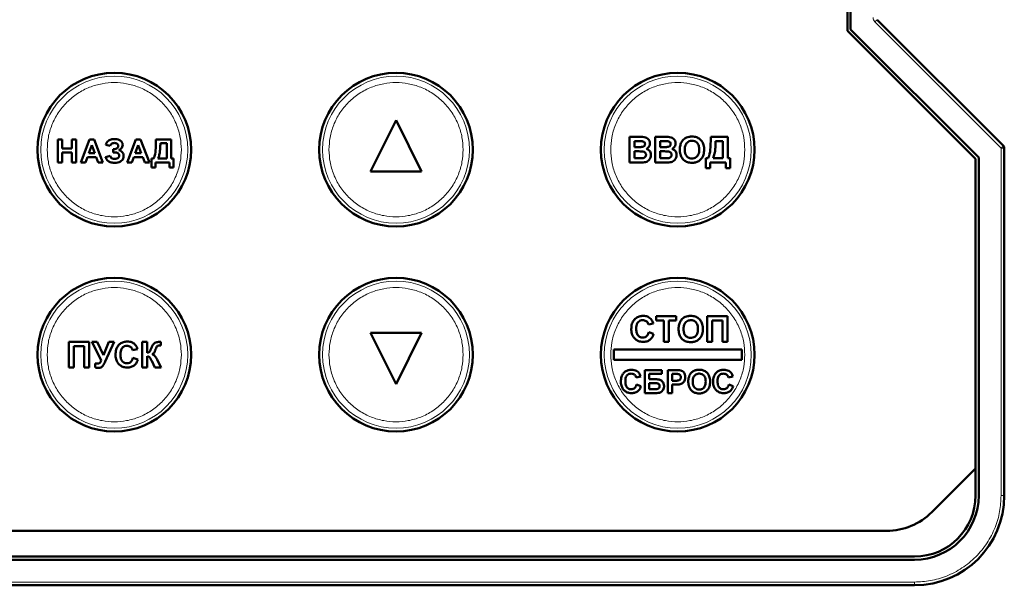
# Model space of a CAD drawing. Header units: millimetres. Extents: x 0 to 218, y 0 to 297.
# Tile 3 of 7: x 62 to 139, y 120 to 164. Entities that reach past the tile are written whole.
import ezdxf

# ---------------------------------------------------------------- set-up
doc = ezdxf.new("R2010")
doc.units = ezdxf.units.MM

msp = doc.modelspace()

# ---------------------------------------------------------------- linework, layer by layer
at = {"color": 7, "linetype": 'Continuous', "lineweight": 50}
for p, q in [((126.515, 163.605), (126.515, 194.034)), ((126.765, 193.931), (126.765, 163.708)), ((138.692, 154.61), (128.839, 164.463)), ((136.515, 153.605), (126.515, 163.605)), ((126.765, 163.708), (136.765, 153.708)), ((91.265, 156.619), (89.265, 152.619)), ((93.265, 152.619), (91.265, 156.619)), ((109.506, 153.319), (109.506, 155.319)), ((109.506, 155.319), (110.311, 155.319)), ((111.506, 153.319), (111.506, 155.319)), ((111.506, 155.319), (112.311, 155.319)), ((115.839, 155.107), (115.839, 155.319)), ((115.839, 155.319), (117.172, 155.319)), ((117.172, 155.319), (117.172, 153.653)), ((64.86, 153.319), (64.86, 155.119)), ((64.86, 155.119), (65.206, 155.119)), ((65.206, 155.119), (65.206, 154.404)), ((65.944, 154.404), (65.944, 155.119)), ((65.944, 155.119), (66.29, 155.119)), ((66.29, 155.119), (66.29, 153.319)), ((66.641, 153.319), (67.322, 155.119)), ((67.507, 154.681), (67.271, 154.035)), ((67.322, 155.119), (67.688, 155.119)), ((67.743, 154.035), (67.507, 154.681)), ((67.688, 155.119), (68.372, 153.319)), ((68.954, 154.612), (68.607, 154.704)), ((70.274, 153.319), (70.954, 155.119)), ((71.139, 154.681), (70.903, 154.035)), ((70.954, 155.119), (71.321, 155.119)), ((71.375, 154.035), (71.139, 154.681)), ((71.321, 155.119), (72.004, 153.319)), ((72.517, 154.929), (72.517, 155.119)), ((72.517, 155.119), (73.717, 155.119)), ((73.37, 154.819), (72.863, 154.819)), ((73.37, 153.619), (73.37, 154.819)), ((73.717, 155.119), (73.717, 153.619)), ((109.89, 154.986), (110.134, 154.986)), ((109.89, 154.525), (109.89, 154.986)), ((111.89, 154.986), (112.134, 154.986)), ((111.89, 154.525), (111.89, 154.986)), ((116.788, 154.986), (116.224, 154.986)), ((116.788, 153.653), (116.788, 154.986)), ((65.206, 154.404), (65.944, 154.404)), ((65.944, 154.104), (65.206, 154.104)), ((65.206, 154.104), (65.206, 153.319)), ((65.944, 153.319), (65.944, 154.104)), ((67.271, 154.035), (67.743, 154.035)), ((68.584, 153.735), (68.93, 153.85)), ((69.184, 154.358), (69.227, 154.358)), ((69.184, 154.104), (69.184, 154.358)), ((69.271, 154.104), (69.184, 154.104)), ((70.903, 154.035), (71.375, 154.035)), ((110.169, 154.525), (109.89, 154.525)), ((109.89, 154.191), (110.233, 154.191)), ((109.89, 153.653), (109.89, 154.191)), ((112.169, 154.525), (111.89, 154.525)), ((111.89, 154.191), (112.233, 154.191)), ((111.89, 153.653), (111.89, 154.191)), ((138.765, 127.319), (138.765, 154.433)), ((65.206, 153.319), (64.86, 153.319)), ((66.29, 153.319), (65.944, 153.319)), ((67.01, 153.319), (66.641, 153.319)), ((67.162, 153.735), (67.01, 153.319)), ((67.853, 153.735), (67.162, 153.735)), ((68.005, 153.319), (67.853, 153.735)), ((68.372, 153.319), (68.005, 153.319)), ((70.643, 153.319), (70.274, 153.319)), ((70.795, 153.735), (70.643, 153.319)), ((71.485, 153.735), (70.795, 153.735)), ((71.637, 153.319), (71.485, 153.735)), ((72.004, 153.319), (71.637, 153.319)), ((72.17, 152.927), (72.17, 153.619)), ((72.17, 153.619), (72.332, 153.619)), ((73.578, 153.319), (72.47, 153.319)), ((72.47, 153.319), (72.47, 152.927)), ((72.678, 153.619), (73.37, 153.619)), ((73.578, 152.927), (73.578, 153.319)), ((73.717, 153.619), (73.878, 153.619)), ((73.878, 153.619), (73.878, 152.927)), ((109.506, 153.319), (110.183, 153.319)), ((110.283, 153.653), (109.89, 153.653)), ((111.506, 153.319), (112.183, 153.319)), ((112.283, 153.653), (111.89, 153.653)), ((115.454, 152.883), (115.454, 153.653)), ((115.454, 153.653), (115.634, 153.653)), ((117.019, 153.319), (115.788, 153.319)), ((115.788, 153.319), (115.788, 152.883)), ((116.019, 153.653), (116.788, 153.653)), ((117.019, 152.883), (117.019, 153.319)), ((117.172, 153.653), (117.352, 153.653)), ((117.352, 153.653), (117.352, 152.883)), ((136.515, 129.441), (136.515, 153.605)), ((136.765, 153.708), (136.765, 127.319)), ((72.47, 152.927), (72.17, 152.927)), ((73.878, 152.927), (73.578, 152.927)), ((89.265, 152.619), (93.265, 152.619)), ((115.788, 152.883), (115.454, 152.883)), ((117.352, 152.883), (117.019, 152.883)), ((111.355, 140.755), (110.97, 140.678)), ((111.586, 141.319), (113.15, 141.319)), ((111.586, 140.986), (111.586, 141.319)), ((112.175, 140.986), (111.586, 140.986)), ((112.175, 139.319), (112.175, 140.986)), ((112.56, 140.986), (112.56, 139.319)), ((113.15, 140.986), (112.56, 140.986)), ((113.15, 141.319), (113.15, 140.986)), ((115.56, 139.319), (115.56, 141.319)), ((115.56, 141.319), (117.15, 141.319)), ((115.945, 140.986), (115.945, 139.319)), ((116.765, 140.986), (115.945, 140.986)), ((116.765, 139.319), (116.765, 140.986)), ((117.15, 141.319), (117.15, 139.319)), ((89.265, 140.019), (91.265, 136.019)), ((93.265, 140.019), (89.265, 140.019)), ((91.265, 136.019), (93.265, 140.019)), ((110.996, 140.063), (111.38, 139.935)), ((65.72, 137.319), (65.72, 139.319)), ((65.72, 139.319), (67.309, 139.319)), ((67.309, 139.319), (67.309, 137.319)), ((68.244, 137.891), (67.502, 139.319)), ((67.502, 139.319), (67.93, 139.319)), ((67.93, 139.319), (68.417, 138.278)), ((68.417, 138.278), (68.828, 139.319)), ((69.245, 139.319), (68.565, 137.799)), ((68.828, 139.319), (69.245, 139.319)), ((71.438, 137.319), (71.438, 139.319)), ((71.438, 139.319), (71.822, 139.319)), ((71.822, 139.319), (71.822, 138.473)), ((72.899, 139.319), (72.899, 139.037)), ((112.56, 139.319), (112.175, 139.319)), ((115.945, 139.319), (115.56, 139.319)), ((117.15, 139.319), (116.765, 139.319)), ((66.925, 138.986), (66.104, 138.986)), ((66.104, 138.986), (66.104, 137.319)), ((66.925, 137.319), (66.925, 138.986)), ((71.079, 138.755), (70.694, 138.678)), ((72.899, 139.037), (72.841, 139.039)), ((118.265, 138.719), (108.265, 138.719)), ((108.265, 138.719), (108.265, 137.919)), ((118.265, 137.919), (118.265, 138.719)), ((67.771, 137.318), (67.771, 137.632)), ((70.72, 138.063), (71.104, 137.935)), ((71.822, 138.191), (71.822, 137.319)), ((72.439, 137.319), (72.186, 137.827)), ((72.648, 137.865), (72.925, 137.319)), ((108.265, 137.919), (118.265, 137.919)), ((66.104, 137.319), (65.72, 137.319)), ((67.309, 137.319), (66.925, 137.319)), ((71.822, 137.319), (71.438, 137.319)), ((72.925, 137.319), (72.439, 137.319)), ((110.695, 135.319), (110.695, 137.119)), ((112.033, 137.119), (110.695, 137.119)), ((112.033, 136.819), (112.033, 137.119)), ((112.495, 135.319), (112.495, 137.119)), ((113.07, 137.119), (112.495, 137.119)), ((110.372, 136.612), (110.025, 136.542)), ((111.041, 136.819), (112.033, 136.819)), ((111.041, 136.404), (111.041, 136.819)), ((111.533, 136.404), (111.041, 136.404)), ((111.041, 136.104), (111.432, 136.104)), ((111.041, 135.619), (111.041, 136.104)), ((112.841, 136.819), (113.024, 136.819)), ((112.841, 136.289), (112.841, 136.819)), ((113.048, 136.289), (112.841, 136.289)), ((117.572, 136.612), (117.225, 136.542)), ((110.048, 135.989), (110.395, 135.873)), ((111.415, 135.619), (111.041, 135.619)), ((112.841, 135.989), (113.078, 135.989)), ((112.841, 135.319), (112.841, 135.989)), ((117.248, 135.989), (117.595, 135.873)), ((110.695, 135.319), (111.542, 135.319)), ((112.841, 135.319), (112.495, 135.319)), ((133.109, 126.034), (136.515, 129.441)), ((136.515, 127.319), (136.515, 129.441)), ((52.958, 124.569), (129.573, 124.569)), ((50.765, 122.569), (131.765, 122.569)), ((131.765, 122.319), (50.765, 122.319)), ((50.765, 120.319), (131.765, 120.319))]:
    msp.add_line(p, q, dxfattribs=at)
at = {"color": 9, "linetype": 'Continuous', "lineweight": 18}
for p, q in [((128.662, 164.287), (128.839, 164.463)), ((138.515, 154.433), (128.662, 164.287)), ((138.515, 154.433), (138.692, 154.61)), ((138.515, 127.319), (138.515, 154.433)), ((138.765, 154.433), (138.515, 154.433)), ((138.515, 127.319), (138.765, 127.319)), ((50.765, 120.569), (131.765, 120.569)), ((131.765, 120.319), (131.765, 120.569))]:
    msp.add_line(p, q, dxfattribs=at)
at = {"color": 7, "linetype": 'Continuous', "lineweight": 50}
for centre in [(69.265, 154.319), (91.265, 154.319), (113.265, 154.319), (69.265, 138.319), (91.265, 138.319), (113.265, 138.319)]:
    msp.add_circle(centre, 6, dxfattribs=at)
at = {"color": 9, "linetype": 'Continuous', "lineweight": 18}
for centre in [(69.265, 154.319), (91.265, 154.319), (113.265, 154.319), (69.265, 138.319), (91.265, 138.319), (113.265, 138.319)]:
    msp.add_circle(centre, 5.737, dxfattribs=at)
at = {"color": 7, "linetype": 'Continuous', "lineweight": 50}
for centre, radius, start, end in [((138.515, 154.433), 0.25, 0, 45), ((131.765, 127.319), 4.75, 270, 0), ((131.765, 127.319), 5, 270, 0), ((131.765, 127.319), 7, 270, 0), ((129.573, 129.569), 5, 270, 315)]:
    msp.add_arc(centre, radius, start, end, dxfattribs=at)
at = {"color": 9, "linetype": 'Continuous', "lineweight": 18}
msp.add_open_spline([(128.662, 164.287), (128.62, 164.338), (128.536, 164.441), (128.522, 164.574), (128.515, 164.64)], degree=3, dxfattribs=at)
for points, knots in [([(64.028, 154.319), (64.045, 154.639), (64.08, 155.297), (64.372, 156.273), (64.855, 157.212), (65.536, 158.049), (66.373, 158.729), (67.312, 159.216), (68.288, 159.496), (69.265, 159.586), (70.243, 159.496), (71.219, 159.216), (72.158, 158.729), (72.995, 158.049), (73.676, 157.212), (74.159, 156.273), (74.451, 155.297), (74.486, 154.639), (74.503, 154.319)], [0, 0, 0, 0, 0.058258, 0.120006, 0.18432, 0.25, 0.31568, 0.379994, 0.441742, 0.5, 0.558258, 0.620006, 0.68432, 0.75, 0.81568, 0.879994, 0.941742, 1, 1, 1, 1]), ([(86.028, 154.319), (86.045, 154.639), (86.08, 155.297), (86.372, 156.273), (86.855, 157.212), (87.536, 158.049), (88.373, 158.729), (89.312, 159.216), (90.288, 159.496), (91.265, 159.586), (92.243, 159.496), (93.219, 159.216), (94.158, 158.729), (94.995, 158.049), (95.676, 157.212), (96.159, 156.273), (96.451, 155.297), (96.486, 154.639), (96.503, 154.319)], [0, 0, 0, 0, 0.058258, 0.120006, 0.18432, 0.25, 0.31568, 0.379994, 0.441742, 0.5, 0.558258, 0.620006, 0.68432, 0.75, 0.81568, 0.879994, 0.941742, 1, 1, 1, 1]), ([(108.028, 154.319), (108.045, 154.639), (108.08, 155.297), (108.372, 156.273), (108.855, 157.212), (109.536, 158.049), (110.373, 158.729), (111.312, 159.216), (112.288, 159.496), (113.265, 159.586), (114.243, 159.496), (115.219, 159.216), (116.158, 158.729), (116.995, 158.049), (117.676, 157.212), (118.159, 156.273), (118.451, 155.297), (118.486, 154.639), (118.503, 154.319)], [0, 0, 0, 0, 0.058258, 0.120006, 0.18432, 0.25, 0.31568, 0.379994, 0.441742, 0.5, 0.558258, 0.620006, 0.68432, 0.75, 0.81568, 0.879994, 0.941742, 1, 1, 1, 1]), ([(74.503, 154.319), (74.486, 154), (74.451, 153.342), (74.159, 152.366), (73.676, 151.427), (72.995, 150.59), (72.158, 149.909), (71.219, 149.423), (70.243, 149.142), (69.265, 149.053), (68.288, 149.142), (67.312, 149.423), (66.373, 149.909), (65.536, 150.59), (64.855, 151.427), (64.372, 152.366), (64.08, 153.342), (64.045, 154), (64.028, 154.319)], [0, 0, 0, 0, 0.058258, 0.120006, 0.18432, 0.25, 0.31568, 0.379994, 0.441742, 0.5, 0.558258, 0.620006, 0.68432, 0.75, 0.81568, 0.879994, 0.941742, 1, 1, 1, 1]), ([(96.503, 154.319), (96.486, 154), (96.451, 153.342), (96.159, 152.366), (95.676, 151.427), (94.995, 150.59), (94.158, 149.909), (93.219, 149.423), (92.243, 149.142), (91.265, 149.053), (90.288, 149.142), (89.312, 149.423), (88.373, 149.909), (87.536, 150.59), (86.855, 151.427), (86.372, 152.366), (86.08, 153.342), (86.045, 154), (86.028, 154.319)], [0, 0, 0, 0, 0.058258, 0.120006, 0.18432, 0.25, 0.31568, 0.379994, 0.441742, 0.5, 0.558258, 0.620006, 0.68432, 0.75, 0.81568, 0.879994, 0.941742, 1, 1, 1, 1]), ([(118.503, 154.319), (118.486, 154), (118.451, 153.342), (118.159, 152.366), (117.676, 151.427), (116.995, 150.59), (116.158, 149.909), (115.219, 149.423), (114.243, 149.142), (113.265, 149.053), (112.288, 149.142), (111.312, 149.423), (110.373, 149.909), (109.536, 150.59), (108.855, 151.427), (108.372, 152.366), (108.08, 153.342), (108.045, 154), (108.028, 154.319)], [0, 0, 0, 0, 0.058258, 0.120006, 0.18432, 0.25, 0.31568, 0.379994, 0.441742, 0.5, 0.558258, 0.620006, 0.68432, 0.75, 0.81568, 0.879994, 0.941742, 1, 1, 1, 1]), ([(64.028, 138.319), (64.045, 138.639), (64.08, 139.297), (64.372, 140.273), (64.855, 141.212), (65.536, 142.049), (66.373, 142.729), (67.312, 143.216), (68.288, 143.496), (69.265, 143.586), (70.243, 143.496), (71.219, 143.216), (72.158, 142.729), (72.995, 142.049), (73.676, 141.212), (74.159, 140.273), (74.451, 139.297), (74.486, 138.639), (74.503, 138.319)], [0, 0, 0, 0, 0.058258, 0.120006, 0.18432, 0.25, 0.31568, 0.379994, 0.441742, 0.5, 0.558258, 0.620006, 0.68432, 0.75, 0.81568, 0.879994, 0.941742, 1, 1, 1, 1]), ([(86.028, 138.319), (86.045, 138.639), (86.08, 139.297), (86.372, 140.273), (86.855, 141.212), (87.536, 142.049), (88.373, 142.729), (89.312, 143.216), (90.288, 143.496), (91.265, 143.586), (92.243, 143.496), (93.219, 143.216), (94.158, 142.729), (94.995, 142.049), (95.676, 141.212), (96.159, 140.273), (96.451, 139.297), (96.486, 138.639), (96.503, 138.319)], [0, 0, 0, 0, 0.058258, 0.120006, 0.18432, 0.25, 0.31568, 0.379994, 0.441742, 0.5, 0.558258, 0.620006, 0.68432, 0.75, 0.81568, 0.879994, 0.941742, 1, 1, 1, 1]), ([(108.028, 138.319), (108.045, 138.639), (108.08, 139.297), (108.372, 140.273), (108.855, 141.212), (109.536, 142.049), (110.373, 142.729), (111.312, 143.216), (112.288, 143.496), (113.265, 143.586), (114.243, 143.496), (115.219, 143.216), (116.158, 142.729), (116.995, 142.049), (117.676, 141.212), (118.159, 140.273), (118.451, 139.297), (118.486, 138.639), (118.503, 138.319)], [0, 0, 0, 0, 0.058258, 0.120006, 0.18432, 0.25, 0.31568, 0.379994, 0.441742, 0.5, 0.558258, 0.620006, 0.68432, 0.75, 0.81568, 0.879994, 0.941742, 1, 1, 1, 1]), ([(74.503, 138.319), (74.486, 138), (74.451, 137.342), (74.159, 136.366), (73.676, 135.427), (72.995, 134.59), (72.158, 133.909), (71.219, 133.423), (70.243, 133.142), (69.265, 133.053), (68.288, 133.142), (67.312, 133.423), (66.373, 133.909), (65.536, 134.59), (64.855, 135.427), (64.372, 136.366), (64.08, 137.342), (64.045, 138), (64.028, 138.319)], [0, 0, 0, 0, 0.058258, 0.120006, 0.18432, 0.25, 0.31568, 0.379994, 0.441742, 0.5, 0.558258, 0.620006, 0.68432, 0.75, 0.81568, 0.879994, 0.941742, 1, 1, 1, 1]), ([(96.503, 138.319), (96.486, 138), (96.451, 137.342), (96.159, 136.366), (95.676, 135.427), (94.995, 134.59), (94.158, 133.909), (93.219, 133.423), (92.243, 133.142), (91.265, 133.053), (90.288, 133.142), (89.312, 133.423), (88.373, 133.909), (87.536, 134.59), (86.855, 135.427), (86.372, 136.366), (86.08, 137.342), (86.045, 138), (86.028, 138.319)], [0, 0, 0, 0, 0.058258, 0.120006, 0.18432, 0.25, 0.31568, 0.379994, 0.441742, 0.5, 0.558258, 0.620006, 0.68432, 0.75, 0.81568, 0.879994, 0.941742, 1, 1, 1, 1]), ([(118.503, 138.319), (118.486, 138), (118.451, 137.342), (118.159, 136.366), (117.676, 135.427), (116.995, 134.59), (116.158, 133.909), (115.219, 133.423), (114.243, 133.142), (113.265, 133.053), (112.288, 133.142), (111.312, 133.423), (110.373, 133.909), (109.536, 134.59), (108.855, 135.427), (108.372, 136.366), (108.08, 137.342), (108.045, 138), (108.028, 138.319)], [0, 0, 0, 0, 0.058258, 0.120006, 0.18432, 0.25, 0.31568, 0.379994, 0.441742, 0.5, 0.558258, 0.620006, 0.68432, 0.75, 0.81568, 0.879994, 0.941742, 1, 1, 1, 1]), ([(131.765, 120.569), (132.177, 120.591), (133.025, 120.636), (134.283, 121.012), (135.493, 121.635), (136.572, 122.513), (137.45, 123.592), (138.073, 124.802), (138.448, 126.06), (138.494, 126.908), (138.515, 127.319)], [0, 0, 0, 0, 0.116516, 0.2400113, 0.3686408, 0.5, 0.6313592, 0.7599887, 0.883484, 1, 1, 1, 1])]:
    msp.add_open_spline(points, degree=3, knots=knots, dxfattribs=at)
at = {"color": 7, "linetype": 'Continuous', "lineweight": 50}
for points, knots in [([(110.311, 155.319), (110.378, 155.319), (110.524, 155.317), (110.73, 155.3), (110.907, 155.209), (111.025, 155.08), (111.089, 154.941), (111.094, 154.849), (111.095, 154.816)], [0, 0, 0, 0, 0.189374, 0.415534, 0.57816, 0.740903, 0.90565, 1, 1, 1, 1]), ([(112.311, 155.319), (112.378, 155.319), (112.524, 155.317), (112.73, 155.3), (112.907, 155.209), (113.025, 155.08), (113.089, 154.941), (113.094, 154.849), (113.095, 154.816)], [0, 0, 0, 0, 0.189374, 0.415534, 0.57816, 0.740903, 0.90565, 1, 1, 1, 1]), ([(113.953, 155.266), (114.017, 155.289), (114.116, 155.324), (114.259, 155.342), (114.336, 155.344), (114.375, 155.345)], [0, 0, 0, 0, 0.465946, 0.731676, 1, 1, 1, 1]), ([(114.375, 155.345), (114.442, 155.342), (114.613, 155.335), (114.878, 155.244), (115.115, 155.046), (115.279, 154.759), (115.323, 154.504), (115.326, 154.346), (115.326, 154.317)], [0, 0, 0, 0, 0.126835, 0.326225, 0.51912, 0.6994, 0.944414, 1, 1, 1, 1]), ([(68.607, 154.704), (68.63, 154.768), (68.67, 154.886), (68.797, 155.02), (68.981, 155.116), (69.147, 155.141), (69.254, 155.142), (69.27, 155.142)], [0, 0, 0, 0, 0.233845, 0.429584, 0.625035, 0.945033, 1, 1, 1, 1]), ([(69.273, 154.842), (69.227, 154.839), (69.151, 154.834), (69.055, 154.781), (68.989, 154.707), (68.966, 154.645), (68.954, 154.612)], [0, 0, 0, 0, 0.3171852, 0.5355286, 0.7539556, 1, 1, 1, 1]), ([(69.227, 154.358), (69.284, 154.361), (69.373, 154.365), (69.48, 154.418), (69.543, 154.482), (69.573, 154.555), (69.576, 154.601), (69.577, 154.62)], [0, 0, 0, 0, 0.348695, 0.533176, 0.718858, 0.88644, 1, 1, 1, 1]), ([(69.27, 155.142), (69.337, 155.14), (69.471, 155.135), (69.657, 155.083), (69.804, 154.977), (69.905, 154.844), (69.917, 154.738), (69.923, 154.688)], [0, 0, 0, 0, 0.226589, 0.454571, 0.643517, 0.833011, 1, 1, 1, 1]), ([(69.577, 154.62), (69.574, 154.644), (69.57, 154.692), (69.529, 154.752), (69.475, 154.799), (69.388, 154.836), (69.318, 154.84), (69.273, 154.842)], [0, 0, 0, 0, 0.1696277, 0.3433388, 0.4982202, 0.6826017, 1, 1, 1, 1]), ([(69.923, 154.688), (69.917, 154.636), (69.905, 154.53), (69.796, 154.384), (69.691, 154.321), (69.631, 154.284)], [0, 0, 0, 0, 0.298422, 0.599296, 1, 1, 1, 1]), ([(72.332, 153.619), (72.358, 153.681), (72.47, 153.939), (72.509, 154.39), (72.514, 154.766), (72.517, 154.929)], [0, 0, 0, 0, 0.150506, 0.631696, 1, 1, 1, 1]), ([(72.863, 154.819), (72.862, 154.753), (72.861, 154.553), (72.839, 154.251), (72.791, 153.912), (72.716, 153.717), (72.678, 153.619)], [0, 0, 0, 0, 0.16363, 0.491128, 0.742857, 1, 1, 1, 1]), ([(110.134, 154.986), (110.168, 154.986), (110.234, 154.986), (110.355, 154.986), (110.443, 154.982), (110.497, 154.979)], [0, 0, 0, 0, 0.275415, 0.550828, 1, 1, 1, 1]), ([(110.711, 154.758), (110.709, 154.73), (110.705, 154.679), (110.666, 154.616), (110.609, 154.568), (110.542, 154.541), (110.495, 154.534), (110.477, 154.531)], [0, 0, 0, 0, 0.234086, 0.417313, 0.600201, 0.849825, 1, 1, 1, 1]), ([(110.497, 154.979), (110.531, 154.973), (110.586, 154.964), (110.651, 154.92), (110.69, 154.867), (110.709, 154.811), (110.71, 154.774), (110.711, 154.758)], [0, 0, 0, 0, 0.294971, 0.486764, 0.679036, 0.861474, 1, 1, 1, 1]), ([(111.095, 154.816), (111.088, 154.749), (111.073, 154.627), (110.971, 154.471), (110.875, 154.413), (110.825, 154.382)], [0, 0, 0, 0, 0.375945, 0.675759, 1, 1, 1, 1]), ([(112.134, 154.986), (112.168, 154.986), (112.234, 154.986), (112.355, 154.986), (112.443, 154.982), (112.497, 154.979)], [0, 0, 0, 0, 0.275415, 0.550828, 1, 1, 1, 1]), ([(112.711, 154.758), (112.709, 154.73), (112.705, 154.679), (112.666, 154.616), (112.609, 154.568), (112.542, 154.541), (112.495, 154.534), (112.477, 154.531)], [0, 0, 0, 0, 0.234086, 0.417313, 0.600201, 0.849825, 1, 1, 1, 1]), ([(112.497, 154.979), (112.531, 154.973), (112.586, 154.964), (112.651, 154.92), (112.69, 154.867), (112.709, 154.811), (112.71, 154.774), (112.711, 154.758)], [0, 0, 0, 0, 0.294971, 0.486764, 0.679036, 0.861474, 1, 1, 1, 1]), ([(113.095, 154.816), (113.088, 154.749), (113.073, 154.627), (112.971, 154.471), (112.875, 154.413), (112.825, 154.382)], [0, 0, 0, 0, 0.375945, 0.675759, 1, 1, 1, 1]), ([(113.429, 154.307), (113.431, 154.374), (113.434, 154.494), (113.463, 154.665), (113.5, 154.765), (113.518, 154.816)], [0, 0, 0, 0, 0.385504, 0.689688, 1, 1, 1, 1]), ([(113.518, 154.816), (113.549, 154.875), (113.629, 155.028), (113.786, 155.184), (113.917, 155.249), (113.953, 155.266)], [0, 0, 0, 0, 0.3142783, 0.8104714, 1, 1, 1, 1]), ([(113.813, 154.321), (113.816, 154.387), (113.821, 154.537), (113.884, 154.741), (114.013, 154.896), (114.163, 154.985), (114.292, 155.01), (114.364, 155.011), (114.38, 155.012)], [0, 0, 0, 0, 0.198524, 0.446406, 0.616149, 0.785789, 0.95492, 1, 1, 1, 1]), ([(114.38, 155.012), (114.447, 155.007), (114.57, 154.997), (114.728, 154.909), (114.842, 154.786), (114.929, 154.587), (114.937, 154.428), (114.942, 154.326)], [0, 0, 0, 0, 0.201187, 0.364397, 0.527295, 0.696981, 1, 1, 1, 1]), ([(115.634, 153.653), (115.661, 153.714), (115.776, 153.978), (115.83, 154.477), (115.836, 154.902), (115.839, 155.107)], [0, 0, 0, 0, 0.135394, 0.582002, 1, 1, 1, 1]), ([(116.224, 154.986), (116.223, 154.919), (116.222, 154.719), (116.201, 154.395), (116.153, 154.01), (116.064, 153.773), (116.019, 153.653)], [0, 0, 0, 0, 0.14728, 0.441998, 0.71782, 1, 1, 1, 1]), ([(68.93, 153.85), (68.948, 153.806), (68.975, 153.736), (69.044, 153.656), (69.151, 153.606), (69.238, 153.6), (69.298, 153.596)], [0, 0, 0, 0, 0.28967, 0.46237, 0.636069, 1, 1, 1, 1]), ([(69.646, 153.849), (69.644, 153.877), (69.639, 153.931), (69.595, 154), (69.526, 154.057), (69.416, 154.099), (69.325, 154.102), (69.271, 154.104)], [0, 0, 0, 0, 0.158876, 0.319359, 0.464118, 0.684157, 1, 1, 1, 1]), ([(69.992, 153.83), (69.986, 153.762), (69.975, 153.64), (69.877, 153.491), (69.736, 153.376), (69.531, 153.306), (69.372, 153.3), (69.287, 153.296)], [0, 0, 0, 0, 0.203349, 0.36274, 0.521651, 0.743401, 1, 1, 1, 1]), ([(69.298, 153.596), (69.354, 153.599), (69.441, 153.602), (69.549, 153.654), (69.608, 153.718), (69.642, 153.786), (69.644, 153.83), (69.646, 153.849)], [0, 0, 0, 0, 0.344855, 0.536996, 0.729679, 0.878056, 1, 1, 1, 1]), ([(69.631, 154.284), (69.693, 154.259), (69.801, 154.215), (69.921, 154.097), (69.984, 153.967), (69.989, 153.874), (69.992, 153.83)], [0, 0, 0, 0, 0.322918, 0.55546, 0.789208, 1, 1, 1, 1]), ([(110.477, 154.531), (110.444, 154.529), (110.376, 154.525), (110.273, 154.525), (110.204, 154.525), (110.169, 154.525)], [0, 0, 0, 0, 0.324791, 0.662356, 1, 1, 1, 1]), ([(110.233, 154.191), (110.299, 154.19), (110.432, 154.188), (110.598, 154.178), (110.706, 154.116), (110.759, 154.052), (110.785, 153.982), (110.787, 153.936), (110.788, 153.916)], [0, 0, 0, 0, 0.284175, 0.56983, 0.687917, 0.806892, 0.915618, 1, 1, 1, 1]), ([(110.788, 153.916), (110.785, 153.882), (110.781, 153.823), (110.737, 153.749), (110.678, 153.7), (110.621, 153.675), (110.585, 153.667), (110.574, 153.665)], [0, 0, 0, 0, 0.279357, 0.486863, 0.694108, 0.91138, 1, 1, 1, 1]), ([(111.172, 153.899), (111.165, 153.832), (111.151, 153.696), (111.054, 153.526), (110.919, 153.404), (110.784, 153.35), (110.698, 153.337), (110.668, 153.333)], [0, 0, 0, 0, 0.242787, 0.486312, 0.687547, 0.888904, 1, 1, 1, 1]), ([(110.825, 154.382), (110.888, 154.356), (111, 154.308), (111.112, 154.17), (111.165, 154.033), (111.17, 153.94), (111.172, 153.899)], [0, 0, 0, 0, 0.317658, 0.563712, 0.809393, 1, 1, 1, 1]), ([(112.477, 154.531), (112.444, 154.529), (112.376, 154.525), (112.273, 154.525), (112.204, 154.525), (112.169, 154.525)], [0, 0, 0, 0, 0.324791, 0.662356, 1, 1, 1, 1]), ([(112.233, 154.191), (112.299, 154.19), (112.432, 154.188), (112.598, 154.178), (112.706, 154.116), (112.759, 154.052), (112.785, 153.982), (112.787, 153.936), (112.788, 153.916)], [0, 0, 0, 0, 0.284175, 0.56983, 0.687917, 0.806892, 0.915618, 1, 1, 1, 1]), ([(112.788, 153.916), (112.785, 153.882), (112.781, 153.823), (112.737, 153.749), (112.678, 153.7), (112.621, 153.675), (112.585, 153.667), (112.574, 153.665)], [0, 0, 0, 0, 0.279357, 0.486863, 0.694108, 0.91138, 1, 1, 1, 1]), ([(113.172, 153.899), (113.165, 153.832), (113.151, 153.696), (113.054, 153.526), (112.919, 153.404), (112.784, 153.35), (112.698, 153.337), (112.668, 153.333)], [0, 0, 0, 0, 0.242787, 0.486312, 0.687547, 0.888904, 1, 1, 1, 1]), ([(112.825, 154.382), (112.888, 154.356), (113, 154.308), (113.112, 154.17), (113.165, 154.033), (113.17, 153.94), (113.172, 153.899)], [0, 0, 0, 0, 0.317658, 0.563712, 0.809393, 1, 1, 1, 1]), ([(114.38, 153.294), (114.314, 153.296), (114.138, 153.304), (113.868, 153.396), (113.631, 153.599), (113.471, 153.889), (113.432, 154.136), (113.429, 154.286), (113.429, 154.307)], [0, 0, 0, 0, 0.127808, 0.335199, 0.531853, 0.711396, 0.95982, 1, 1, 1, 1]), ([(114.38, 153.627), (114.312, 153.633), (114.175, 153.645), (114.007, 153.754), (113.881, 153.917), (113.821, 154.113), (113.816, 154.255), (113.813, 154.321)], [0, 0, 0, 0, 0.200704, 0.403479, 0.575737, 0.804839, 1, 1, 1, 1]), ([(114.942, 154.326), (114.939, 154.259), (114.934, 154.125), (114.882, 153.935), (114.774, 153.776), (114.625, 153.669), (114.485, 153.63), (114.403, 153.628), (114.38, 153.627)], [0, 0, 0, 0, 0.198222, 0.397727, 0.577228, 0.756827, 0.930756, 1, 1, 1, 1]), ([(115.326, 154.317), (115.324, 154.25), (115.318, 154.052), (115.233, 153.763), (115.031, 153.505), (114.787, 153.352), (114.559, 153.299), (114.424, 153.295), (114.38, 153.294)], [0, 0, 0, 0, 0.12748, 0.377846, 0.559738, 0.741985, 0.917467, 1, 1, 1, 1]), ([(69.287, 153.296), (69.221, 153.299), (69.063, 153.304), (68.849, 153.359), (68.681, 153.51), (68.617, 153.641), (68.589, 153.723), (68.584, 153.735)], [0, 0, 0, 0, 0.222457, 0.526508, 0.709676, 0.957509, 1, 1, 1, 1]), ([(110.668, 153.333), (110.601, 153.329), (110.487, 153.323), (110.325, 153.321), (110.23, 153.32), (110.183, 153.319)], [0, 0, 0, 0, 0.412609, 0.706293, 1, 1, 1, 1]), ([(110.574, 153.665), (110.541, 153.662), (110.476, 153.655), (110.379, 153.653), (110.315, 153.653), (110.283, 153.653)], [0, 0, 0, 0, 0.343631, 0.67172, 1, 1, 1, 1]), ([(112.668, 153.333), (112.601, 153.329), (112.487, 153.323), (112.325, 153.321), (112.23, 153.32), (112.183, 153.319)], [0, 0, 0, 0, 0.412609, 0.706293, 1, 1, 1, 1]), ([(112.574, 153.665), (112.541, 153.662), (112.476, 153.655), (112.379, 153.653), (112.315, 153.653), (112.283, 153.653)], [0, 0, 0, 0, 0.343631, 0.67172, 1, 1, 1, 1]), ([(109.637, 140.315), (109.639, 140.382), (109.645, 140.583), (109.729, 140.88), (109.937, 141.141), (110.185, 141.294), (110.405, 141.341), (110.53, 141.344), (110.563, 141.345)], [0, 0, 0, 0, 0.128353, 0.388703, 0.573955, 0.759327, 0.937427, 1, 1, 1, 1]), ([(110.536, 141.012), (110.468, 141.006), (110.347, 140.995), (110.198, 140.9), (110.089, 140.764), (110.03, 140.57), (110.024, 140.424), (110.021, 140.344)], [0, 0, 0, 0, 0.212297, 0.3758, 0.53945, 0.750187, 1, 1, 1, 1]), ([(110.97, 140.678), (110.95, 140.738), (110.914, 140.841), (110.797, 140.945), (110.671, 141.003), (110.581, 141.009), (110.536, 141.012)], [0, 0, 0, 0, 0.313785, 0.543656, 0.773131, 1, 1, 1, 1]), ([(110.563, 141.345), (110.63, 141.342), (110.787, 141.334), (110.996, 141.259), (111.109, 141.163), (111.152, 141.126)], [0, 0, 0, 0, 0.311487, 0.735849, 1, 1, 1, 1]), ([(111.152, 141.126), (111.196, 141.075), (111.265, 140.994), (111.321, 140.863), (111.344, 140.791), (111.355, 140.755)], [0, 0, 0, 0, 0.473697, 0.735232, 1, 1, 1, 1]), ([(113.329, 140.307), (113.331, 140.374), (113.334, 140.494), (113.363, 140.665), (113.4, 140.765), (113.418, 140.816)], [0, 0, 0, 0, 0.385504, 0.689688, 1, 1, 1, 1]), ([(113.418, 140.816), (113.45, 140.875), (113.53, 141.028), (113.686, 141.184), (113.817, 141.249), (113.854, 141.266)], [0, 0, 0, 0, 0.314278, 0.810471, 1, 1, 1, 1]), ([(113.714, 140.321), (113.716, 140.387), (113.722, 140.537), (113.784, 140.741), (113.913, 140.896), (114.064, 140.985), (114.193, 141.01), (114.265, 141.011), (114.28, 141.012)], [0, 0, 0, 0, 0.198524, 0.446406, 0.616149, 0.785789, 0.95492, 1, 1, 1, 1]), ([(113.854, 141.266), (113.917, 141.289), (114.017, 141.324), (114.16, 141.342), (114.237, 141.344), (114.275, 141.345)], [0, 0, 0, 0, 0.465946, 0.731676, 1, 1, 1, 1]), ([(114.275, 141.345), (114.342, 141.342), (114.514, 141.335), (114.779, 141.244), (115.015, 141.046), (115.179, 140.759), (115.223, 140.504), (115.226, 140.346), (115.227, 140.317)], [0, 0, 0, 0, 0.126835, 0.326225, 0.51912, 0.6994, 0.944414, 1, 1, 1, 1]), ([(114.28, 141.012), (114.348, 141.007), (114.47, 140.997), (114.629, 140.909), (114.743, 140.786), (114.829, 140.587), (114.837, 140.428), (114.842, 140.326)], [0, 0, 0, 0, 0.201187, 0.364397, 0.527295, 0.696981, 1, 1, 1, 1]), ([(110.549, 139.319), (110.482, 139.323), (110.317, 139.331), (110.067, 139.426), (109.841, 139.619), (109.68, 139.901), (109.64, 140.146), (109.637, 140.293), (109.637, 140.315)], [0, 0, 0, 0, 0.132331, 0.325849, 0.518063, 0.708615, 0.957186, 1, 1, 1, 1]), ([(110.021, 140.344), (110.023, 140.278), (110.028, 140.118), (110.081, 139.906), (110.21, 139.755), (110.343, 139.677), (110.457, 139.654), (110.521, 139.653), (110.533, 139.653)], [0, 0, 0, 0, 0.2054455, 0.4934589, 0.648874, 0.8039002, 0.960212, 1, 1, 1, 1]), ([(110.533, 139.653), (110.596, 139.659), (110.706, 139.67), (110.838, 139.755), (110.941, 139.884), (110.975, 139.995), (110.996, 140.063)], [0, 0, 0, 0, 0.278426, 0.482725, 0.687127, 1, 1, 1, 1]), ([(114.281, 139.294), (114.214, 139.296), (114.039, 139.304), (113.769, 139.396), (113.532, 139.599), (113.371, 139.889), (113.332, 140.136), (113.33, 140.286), (113.329, 140.307)], [0, 0, 0, 0, 0.127808, 0.335199, 0.531853, 0.711396, 0.95982, 1, 1, 1, 1]), ([(114.28, 139.627), (114.212, 139.633), (114.076, 139.645), (113.907, 139.754), (113.781, 139.917), (113.722, 140.113), (113.716, 140.255), (113.714, 140.321)], [0, 0, 0, 0, 0.200704, 0.403479, 0.575737, 0.804839, 1, 1, 1, 1]), ([(114.842, 140.326), (114.84, 140.259), (114.835, 140.125), (114.782, 139.935), (114.675, 139.776), (114.526, 139.669), (114.385, 139.63), (114.303, 139.628), (114.28, 139.627)], [0, 0, 0, 0, 0.198222, 0.397727, 0.577228, 0.756827, 0.930756, 1, 1, 1, 1]), ([(115.227, 140.317), (115.224, 140.25), (115.218, 140.052), (115.134, 139.763), (114.932, 139.505), (114.687, 139.352), (114.459, 139.299), (114.324, 139.295), (114.281, 139.294)], [0, 0, 0, 0, 0.1274799, 0.3778464, 0.5597384, 0.7419847, 0.917467, 1, 1, 1, 1]), ([(69.361, 138.315), (69.363, 138.382), (69.369, 138.583), (69.452, 138.88), (69.661, 139.141), (69.909, 139.294), (70.129, 139.341), (70.254, 139.344), (70.287, 139.345)], [0, 0, 0, 0, 0.128353, 0.388703, 0.573955, 0.759327, 0.937427, 1, 1, 1, 1]), ([(70.287, 139.345), (70.353, 139.342), (70.511, 139.334), (70.72, 139.259), (70.833, 139.163), (70.876, 139.126)], [0, 0, 0, 0, 0.311487, 0.735849, 1, 1, 1, 1]), ([(72.162, 138.845), (72.189, 138.906), (72.234, 139.009), (72.314, 139.149), (72.385, 139.209), (72.422, 139.24)], [0, 0, 0, 0, 0.418405, 0.70252, 1, 1, 1, 1]), ([(72.422, 139.24), (72.473, 139.262), (72.564, 139.301), (72.707, 139.315), (72.795, 139.317), (72.839, 139.318)], [0, 0, 0, 0, 0.387569, 0.691947, 1, 1, 1, 1]), ([(72.839, 139.318), (72.844, 139.318), (72.854, 139.318), (72.874, 139.319), (72.889, 139.319), (72.899, 139.319)], [0, 0, 0, 0, 0.250116, 0.500195, 1, 1, 1, 1]), ([(111.38, 139.935), (111.359, 139.871), (111.308, 139.72), (111.16, 139.513), (110.913, 139.362), (110.698, 139.322), (110.572, 139.32), (110.549, 139.319)], [0, 0, 0, 0, 0.1789459, 0.4271408, 0.6626886, 0.9378317, 1, 1, 1, 1]), ([(70.26, 139.012), (70.191, 139.006), (70.071, 138.995), (69.922, 138.9), (69.813, 138.764), (69.754, 138.57), (69.748, 138.424), (69.745, 138.344)], [0, 0, 0, 0, 0.2122974, 0.3758005, 0.53945, 0.7501869, 1, 1, 1, 1]), ([(70.694, 138.678), (70.673, 138.738), (70.638, 138.841), (70.521, 138.945), (70.395, 139.003), (70.305, 139.009), (70.26, 139.012)], [0, 0, 0, 0, 0.313785, 0.543656, 0.773131, 1, 1, 1, 1]), ([(70.876, 139.126), (70.92, 139.075), (70.988, 138.994), (71.045, 138.863), (71.067, 138.791), (71.079, 138.755)], [0, 0, 0, 0, 0.473697, 0.735232, 1, 1, 1, 1]), ([(71.822, 138.473), (71.858, 138.478), (71.914, 138.486), (71.988, 138.515), (72.064, 138.604), (72.109, 138.722), (72.15, 138.817), (72.162, 138.845)], [0, 0, 0, 0, 0.1998758, 0.3123051, 0.4264197, 0.8306373, 1, 1, 1, 1]), ([(72.459, 138.656), (72.447, 138.624), (72.423, 138.562), (72.378, 138.471), (72.307, 138.4), (72.252, 138.367), (72.225, 138.351)], [0, 0, 0, 0, 0.253287, 0.506899, 0.763893, 1, 1, 1, 1]), ([(72.841, 139.039), (72.799, 139.038), (72.731, 139.037), (72.642, 139.005), (72.572, 138.939), (72.518, 138.816), (72.481, 138.716), (72.459, 138.656)], [0, 0, 0, 0, 0.211595, 0.337404, 0.463699, 0.678302, 1, 1, 1, 1]), ([(67.771, 137.632), (67.788, 137.631), (67.822, 137.629), (67.874, 137.627), (67.909, 137.627), (67.926, 137.627)], [0, 0, 0, 0, 0.321424, 0.660621, 1, 1, 1, 1]), ([(68.244, 137.891), (68.221, 137.827), (68.192, 137.743), (68.116, 137.663), (68.035, 137.631), (67.971, 137.629), (67.926, 137.627)], [0, 0, 0, 0, 0.441494, 0.575937, 0.710268, 1, 1, 1, 1]), ([(68.565, 137.799), (68.537, 137.738), (68.48, 137.617), (68.384, 137.464), (68.27, 137.346), (68.152, 137.299), (68.076, 137.295), (68.048, 137.294)], [0, 0, 0, 0, 0.260479, 0.521395, 0.704689, 0.889754, 1, 1, 1, 1]), ([(70.273, 137.319), (70.206, 137.323), (70.041, 137.331), (69.79, 137.426), (69.565, 137.619), (69.403, 137.901), (69.364, 138.146), (69.361, 138.293), (69.361, 138.315)], [0, 0, 0, 0, 0.132331, 0.325849, 0.518063, 0.708615, 0.957186, 1, 1, 1, 1]), ([(69.745, 138.344), (69.747, 138.278), (69.752, 138.118), (69.805, 137.906), (69.934, 137.755), (70.067, 137.677), (70.181, 137.654), (70.244, 137.653), (70.257, 137.653)], [0, 0, 0, 0, 0.205446, 0.493459, 0.648874, 0.8039, 0.960212, 1, 1, 1, 1]), ([(70.257, 137.653), (70.32, 137.659), (70.429, 137.67), (70.562, 137.755), (70.665, 137.884), (70.699, 137.995), (70.72, 138.063)], [0, 0, 0, 0, 0.278426, 0.482725, 0.687127, 1, 1, 1, 1]), ([(71.104, 137.935), (71.083, 137.871), (71.032, 137.72), (70.884, 137.513), (70.637, 137.362), (70.422, 137.322), (70.296, 137.32), (70.273, 137.319)], [0, 0, 0, 0, 0.178946, 0.427141, 0.662689, 0.937832, 1, 1, 1, 1]), ([(72.11, 137.964), (72.094, 137.994), (72.063, 138.049), (72.017, 138.119), (71.96, 138.17), (71.893, 138.188), (71.845, 138.19), (71.822, 138.191)], [0, 0, 0, 0, 0.25425, 0.486863, 0.636328, 0.823574, 1, 1, 1, 1]), ([(72.162, 137.869), (72.153, 137.885), (72.14, 137.908), (72.123, 137.94), (72.114, 137.956), (72.11, 137.964)], [0, 0, 0, 0, 0.499814, 0.749898, 1, 1, 1, 1]), ([(72.186, 137.827), (72.184, 137.831), (72.181, 137.838), (72.172, 137.852), (72.166, 137.862), (72.162, 137.869)], [0, 0, 0, 0, 0.250156, 0.500386, 1, 1, 1, 1]), ([(72.225, 138.351), (72.278, 138.329), (72.384, 138.286), (72.522, 138.106), (72.598, 137.961), (72.648, 137.865)], [0, 0, 0, 0, 0.253998, 0.50882, 1, 1, 1, 1]), ([(68.048, 137.294), (68.015, 137.294), (67.952, 137.295), (67.859, 137.301), (67.8, 137.312), (67.771, 137.318)], [0, 0, 0, 0, 0.35863, 0.678098, 1, 1, 1, 1]), ([(108.825, 136.215), (108.828, 136.282), (108.834, 136.468), (108.915, 136.737), (109.105, 136.967), (109.329, 137.101), (109.524, 137.139), (109.633, 137.142), (109.659, 137.142)], [0, 0, 0, 0, 0.142659, 0.398278, 0.582647, 0.767146, 0.944226, 1, 1, 1, 1]), ([(109.659, 137.142), (109.726, 137.139), (109.86, 137.131), (110.046, 137.064), (110.144, 136.983), (110.189, 136.946)], [0, 0, 0, 0, 0.346249, 0.694633, 1, 1, 1, 1]), ([(110.189, 136.946), (110.212, 136.921), (110.258, 136.872), (110.323, 136.76), (110.353, 136.67), (110.372, 136.612)], [0, 0, 0, 0, 0.260933, 0.521911, 1, 1, 1, 1]), ([(113.497, 137.092), (113.431, 137.101), (113.327, 137.116), (113.184, 137.119), (113.108, 137.119), (113.07, 137.119)], [0, 0, 0, 0, 0.470676, 0.735263, 1, 1, 1, 1]), ([(113.856, 136.561), (113.852, 136.629), (113.845, 136.753), (113.763, 136.916), (113.646, 137.036), (113.545, 137.074), (113.497, 137.092)], [0, 0, 0, 0, 0.292336, 0.535735, 0.778912, 1, 1, 1, 1]), ([(114.167, 136.666), (114.199, 136.725), (114.273, 136.864), (114.416, 137.002), (114.528, 137.057), (114.559, 137.072)], [0, 0, 0, 0, 0.349541, 0.81974, 1, 1, 1, 1]), ([(114.559, 137.072), (114.59, 137.084), (114.652, 137.108), (114.779, 137.136), (114.876, 137.14), (114.938, 137.142)], [0, 0, 0, 0, 0.257901, 0.515843, 1, 1, 1, 1]), ([(114.938, 137.142), (115.005, 137.139), (115.165, 137.132), (115.405, 137.043), (115.612, 136.863), (115.757, 136.602), (115.792, 136.376), (115.794, 136.237), (115.795, 136.217)], [0, 0, 0, 0, 0.141007, 0.337531, 0.527189, 0.708036, 0.956542, 1, 1, 1, 1]), ([(116.025, 136.215), (116.028, 136.282), (116.034, 136.468), (116.115, 136.737), (116.305, 136.967), (116.529, 137.101), (116.724, 137.139), (116.833, 137.142), (116.859, 137.142)], [0, 0, 0, 0, 0.142659, 0.398278, 0.582647, 0.767146, 0.944226, 1, 1, 1, 1]), ([(116.859, 137.142), (116.926, 137.139), (117.06, 137.131), (117.246, 137.064), (117.344, 136.983), (117.389, 136.946)], [0, 0, 0, 0, 0.346249, 0.694633, 1, 1, 1, 1]), ([(117.389, 136.946), (117.412, 136.921), (117.458, 136.872), (117.523, 136.76), (117.553, 136.67), (117.572, 136.612)], [0, 0, 0, 0, 0.2609331, 0.5219106, 1, 1, 1, 1]), ([(109.646, 135.319), (109.579, 135.323), (109.426, 135.332), (109.2, 135.424), (109.002, 135.598), (108.86, 135.853), (108.828, 136.071), (108.826, 136.2), (108.825, 136.215)], [0, 0, 0, 0, 0.147162, 0.335906, 0.525454, 0.715807, 0.966568, 1, 1, 1, 1]), ([(109.635, 136.842), (109.579, 136.838), (109.476, 136.83), (109.344, 136.753), (109.243, 136.638), (109.18, 136.461), (109.175, 136.323), (109.172, 136.242)], [0, 0, 0, 0, 0.192684, 0.356171, 0.519657, 0.717223, 1, 1, 1, 1]), ([(109.172, 136.242), (109.174, 136.175), (109.178, 136.041), (109.223, 135.863), (109.318, 135.732), (109.434, 135.652), (109.545, 135.622), (109.612, 135.62), (109.632, 135.619)], [0, 0, 0, 0, 0.2281769, 0.4580451, 0.6145173, 0.7707462, 0.9310038, 1, 1, 1, 1]), ([(110.025, 136.542), (110.008, 136.593), (109.978, 136.682), (109.878, 136.777), (109.764, 136.834), (109.679, 136.839), (109.635, 136.842)], [0, 0, 0, 0, 0.294301, 0.524227, 0.753316, 1, 1, 1, 1]), ([(111.432, 136.104), (111.499, 136.102), (111.597, 136.1), (111.715, 136.069), (111.781, 136.032), (111.822, 135.982), (111.845, 135.924), (111.847, 135.882), (111.848, 135.861)], [0, 0, 0, 0, 0.366028, 0.533651, 0.66321, 0.772294, 0.88119, 1, 1, 1, 1]), ([(112.195, 135.861), (112.188, 135.929), (112.176, 136.065), (112.064, 136.234), (111.906, 136.355), (111.719, 136.398), (111.591, 136.402), (111.533, 136.404)], [0, 0, 0, 0, 0.209202, 0.420253, 0.603252, 0.818138, 1, 1, 1, 1]), ([(113.024, 136.819), (113.057, 136.819), (113.12, 136.819), (113.211, 136.817), (113.268, 136.81), (113.297, 136.807)], [0, 0, 0, 0, 0.365226, 0.682148, 1, 1, 1, 1]), ([(113.51, 136.555), (113.507, 136.521), (113.501, 136.461), (113.454, 136.385), (113.391, 136.333), (113.255, 136.284), (113.138, 136.287), (113.048, 136.289)], [0, 0, 0, 0, 0.1666672, 0.2970386, 0.4275025, 0.5637956, 1, 1, 1, 1]), ([(113.297, 136.807), (113.33, 136.798), (113.391, 136.781), (113.461, 136.719), (113.504, 136.642), (113.508, 136.584), (113.51, 136.555)], [0, 0, 0, 0, 0.28134, 0.520584, 0.761321, 1, 1, 1, 1]), ([(113.455, 136.015), (113.513, 136.035), (113.631, 136.076), (113.76, 136.204), (113.845, 136.37), (113.852, 136.492), (113.856, 136.561)], [0, 0, 0, 0, 0.251247, 0.504185, 0.722818, 1, 1, 1, 1]), ([(114.087, 136.209), (114.089, 136.275), (114.092, 136.386), (114.12, 136.54), (114.152, 136.624), (114.167, 136.666)], [0, 0, 0, 0, 0.428488, 0.711757, 1, 1, 1, 1]), ([(114.943, 135.296), (114.876, 135.299), (114.714, 135.307), (114.469, 135.396), (114.262, 135.58), (114.121, 135.843), (114.089, 136.062), (114.087, 136.194), (114.087, 136.209)], [0, 0, 0, 0, 0.142083, 0.3458, 0.539208, 0.718738, 0.96922, 1, 1, 1, 1]), ([(114.433, 136.22), (114.436, 136.287), (114.441, 136.422), (114.5, 136.602), (114.611, 136.736), (114.745, 136.817), (114.862, 136.84), (114.928, 136.842), (114.943, 136.842)], [0, 0, 0, 0, 0.22069, 0.443296, 0.613106, 0.782829, 0.951862, 1, 1, 1, 1]), ([(114.943, 135.596), (114.874, 135.603), (114.753, 135.615), (114.605, 135.715), (114.496, 135.854), (114.44, 136.031), (114.435, 136.16), (114.433, 136.22)], [0, 0, 0, 0, 0.223734, 0.398514, 0.57286, 0.800842, 1, 1, 1, 1]), ([(114.943, 136.842), (115.011, 136.837), (115.129, 136.827), (115.275, 136.735), (115.38, 136.608), (115.44, 136.43), (115.446, 136.296), (115.448, 136.226)], [0, 0, 0, 0, 0.224201, 0.389869, 0.555216, 0.765265, 1, 1, 1, 1]), ([(115.448, 136.226), (115.446, 136.159), (115.441, 136.024), (115.381, 135.842), (115.27, 135.705), (115.134, 135.621), (115.018, 135.598), (114.955, 135.597), (114.943, 135.596)], [0, 0, 0, 0, 0.220446, 0.44299, 0.617427, 0.791912, 0.959992, 1, 1, 1, 1]), ([(115.795, 136.217), (115.792, 136.15), (115.786, 135.968), (115.703, 135.704), (115.52, 135.478), (115.298, 135.345), (115.096, 135.3), (114.978, 135.297), (114.943, 135.296)], [0, 0, 0, 0, 0.141692, 0.387493, 0.568556, 0.749904, 0.926208, 1, 1, 1, 1]), ([(116.846, 135.319), (116.779, 135.323), (116.626, 135.332), (116.4, 135.424), (116.202, 135.598), (116.06, 135.853), (116.028, 136.071), (116.026, 136.2), (116.025, 136.215)], [0, 0, 0, 0, 0.147162, 0.335906, 0.525454, 0.715807, 0.966568, 1, 1, 1, 1]), ([(116.835, 136.842), (116.779, 136.838), (116.676, 136.83), (116.544, 136.753), (116.443, 136.638), (116.38, 136.461), (116.375, 136.323), (116.372, 136.242)], [0, 0, 0, 0, 0.192684, 0.356171, 0.519657, 0.717223, 1, 1, 1, 1]), ([(116.372, 136.242), (116.374, 136.175), (116.378, 136.041), (116.423, 135.863), (116.518, 135.732), (116.634, 135.652), (116.745, 135.622), (116.812, 135.62), (116.832, 135.619)], [0, 0, 0, 0, 0.228177, 0.458045, 0.614517, 0.770746, 0.931004, 1, 1, 1, 1]), ([(117.225, 136.542), (117.208, 136.593), (117.178, 136.682), (117.078, 136.777), (116.964, 136.834), (116.879, 136.839), (116.835, 136.842)], [0, 0, 0, 0, 0.294301, 0.524227, 0.753316, 1, 1, 1, 1]), ([(109.632, 135.619), (109.688, 135.625), (109.785, 135.634), (109.904, 135.709), (109.998, 135.825), (110.029, 135.926), (110.048, 135.989)], [0, 0, 0, 0, 0.272518, 0.476499, 0.680539, 1, 1, 1, 1]), ([(110.395, 135.873), (110.373, 135.81), (110.329, 135.682), (110.204, 135.505), (110.007, 135.371), (109.806, 135.324), (109.683, 135.32), (109.646, 135.319)], [0, 0, 0, 0, 0.198875, 0.399109, 0.633786, 0.8921, 1, 1, 1, 1]), ([(111.848, 135.861), (111.846, 135.833), (111.842, 135.776), (111.795, 135.708), (111.732, 135.656), (111.604, 135.615), (111.496, 135.617), (111.415, 135.619)], [0, 0, 0, 0, 0.147148, 0.296264, 0.424645, 0.575765, 1, 1, 1, 1]), ([(111.542, 135.319), (111.609, 135.321), (111.743, 135.324), (111.937, 135.374), (112.077, 135.502), (112.17, 135.654), (112.193, 135.78), (112.194, 135.85), (112.195, 135.861)], [0, 0, 0, 0, 0.20819, 0.4187641, 0.6079249, 0.7830581, 0.9666903, 1, 1, 1, 1]), ([(113.078, 135.989), (113.111, 135.989), (113.178, 135.99), (113.304, 135.993), (113.396, 136.006), (113.455, 136.015)], [0, 0, 0, 0, 0.264256, 0.528508, 1, 1, 1, 1]), ([(116.832, 135.619), (116.888, 135.625), (116.985, 135.634), (117.104, 135.709), (117.198, 135.825), (117.229, 135.926), (117.248, 135.989)], [0, 0, 0, 0, 0.272518, 0.476499, 0.680539, 1, 1, 1, 1]), ([(117.595, 135.873), (117.573, 135.81), (117.529, 135.682), (117.404, 135.505), (117.207, 135.371), (117.006, 135.324), (116.883, 135.32), (116.846, 135.319)], [0, 0, 0, 0, 0.198875, 0.399109, 0.633786, 0.8921, 1, 1, 1, 1])]:
    msp.add_open_spline(points, degree=3, knots=knots, dxfattribs=at)

doc.saveas('drawing.dxf')
